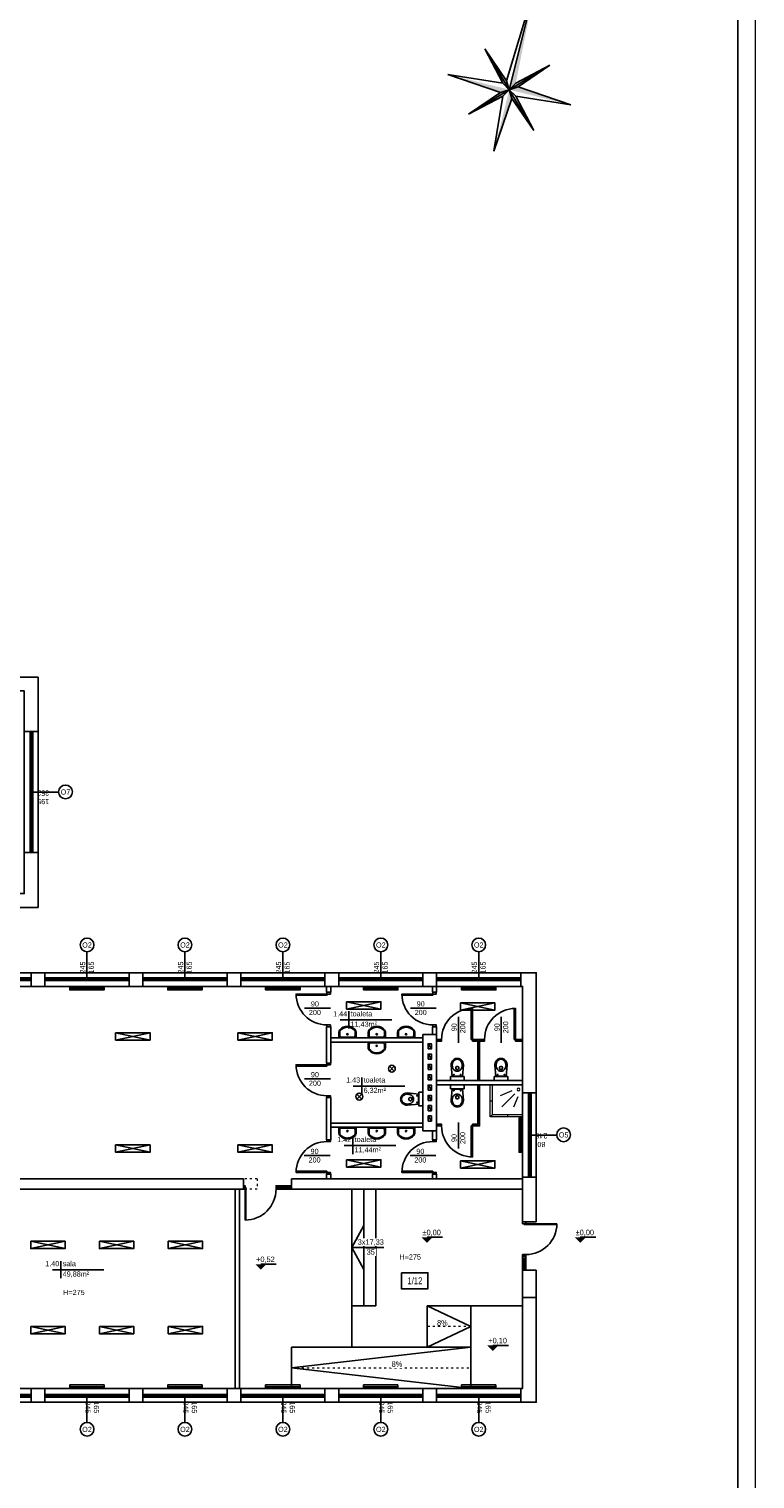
# Model space of a CAD drawing. Header units: millimetres. Extents: x 3698380 to 4312681, y 679670 to 844285.
# Tile 98 of 100: x 4222615 to 4243744, y 778991 to 821192. Entities that reach past the tile are written whole.
import ezdxf
from ezdxf.enums import TextEntityAlignment as Align

# ---------------------------------------------------------------- set-up
doc = ezdxf.new("R2010")
doc.units = ezdxf.units.MM
doc.header["$LTSCALE"] = 10
doc.set_wipeout_variables(frame=1)
doc.linetypes.add('ACAD_ISO03W100', pattern=[30, 12, -18])
for name, color, linetype, lineweight in [('0 20 cienka', 8, 'Continuous', 20), ('sanitarka', 170, 'Continuous', 15), ('tabelka', 7, 'Continuous', 9)]:
    doc.layers.add(name, color=color, linetype=linetype, lineweight=lineweight)
for name, color, linetype in [('A_opis', 6, 'Continuous'), ('A_opis_pom', 3, 'Continuous'), ('A_rzędne', 1, 'Continuous'), ('A_sc_istn', 252, 'Continuous'), ('A_sc_proj', 2, 'Continuous'), ('A_stolarka', 252, 'Continuous'), ('A_wymiary', 1, 'Continuous')]:
    doc.layers.add(name, color=color, linetype=linetype)
doc.styles.get("Standard").update_dxf_attribs({"font": 'arial.ttf'})
doc.styles.add('Strzałki', font='ic-isocp.shx', dxfattribs={"width": 0.8})
doc.linetypes.add('TRACKS', pattern='A,0.15,[130,ltypeshp.shx,S=0.25,R=0,X=0,Y=0],0.15', length=0.3)

# ---------------------------------------------------------------- blocks, each defined once
blk = doc.blocks.new('*U462')
at = {"color": 252}
for p, q in [((-95, 20), (-100, 20)), ((-100, 15), (-97.5, 15)), ((-97.5, 15), (-97.5, 17.5)), ((-97.5, 17.5), (-95, 17.5)), ((-92.5, 17.5), (-97.5, 17.5)), ((-97.5, 17.5), (-97.5, 12.5)), ((-97.5, 12.5), (-92.5, 12.5)), ((-95, 17.5), (-95, 20)), ((140, 20), (-95, 20)), ((-92.5, 12.5), (-92.5, 17.5)), ((137.5, 17.5), (-92.5, 17.5)), ((-92.5, 15), (137.5, 15)), ((-92.5, 12.5), (137.5, 12.5)), ((-92.5, 12.5), (137.5, 12.5)), ((142.5, 17.5), (137.5, 17.5)), ((137.5, 17.5), (137.5, 12.5)), ((137.5, 12.5), (142.5, 12.5)), ((145, 20), (140, 20)), ((140, 20), (140, 17.5)), ((140, 17.5), (142.5, 17.5)), ((142.5, 17.5), (142.5, 15)), ((142.5, 12.5), (142.5, 17.5)), ((142.5, 15), (145, 15))]:
    blk.add_line(p, q, dxfattribs=at)
for points in [[(-100, 20), (-100, 15), (-97.5, 15)], [(145, 20), (145, 15), (142.5, 15)]]:
    blk.add_lwpolyline(points, dxfattribs=at)
blk = doc.blocks.new('*U338')
at = {"color": 252}
blk.add_lwpolyline([(75, 0), (0, 0)], dxfattribs=at)
for tag, p in [('S', (30, 5)), ('H', (30, -20))]:
    blk.add_attdef(tag, text='', height=15, dxfattribs=at).set_placement(p, align=Align.CENTER)
blk = doc.blocks.new('*U259')
at = {"color": 252}
blk.add_lwpolyline([(75, 0), (0, 0)], dxfattribs=at)
for tag, p in [('H', (30, 20)), ('S', (30, -5))]:
    blk.add_attdef(tag, text='', height=15, rotation=180, dxfattribs=at).set_placement(p, align=Align.CENTER)
blk = doc.blocks.new('*U464')
at = {"color": 252}
for p, q in [((-148.5, 20), (-153.5, 20)), ((-153.5, 15), (-151, 15)), ((-151, 15), (-151, 17.5)), ((-151, 17.5), (-148.5, 17.5)), ((-146, 17.5), (-151, 17.5)), ((-151, 17.5), (-151, 12.5)), ((-151, 12.5), (-146, 12.5)), ((-148.5, 17.5), (-148.5, 20)), ((193.5, 20), (-148.5, 20)), ((-146, 12.5), (-146, 17.5)), ((191, 17.5), (-146, 17.5)), ((-146, 15), (191, 15)), ((-146, 12.5), (191, 12.5)), ((-146, 12.5), (191, 12.5)), ((196, 17.5), (191, 17.5)), ((191, 17.5), (191, 12.5)), ((191, 12.5), (196, 12.5)), ((198.5, 20), (193.5, 20)), ((193.5, 20), (193.5, 17.5)), ((193.5, 17.5), (196, 17.5)), ((196, 17.5), (196, 15)), ((196, 12.5), (196, 17.5)), ((196, 15), (198.5, 15))]:
    blk.add_line(p, q, dxfattribs=at)
for points in [[(-153.5, 20), (-153.5, 15), (-151, 15)], [(198.5, 20), (198.5, 15), (196, 15)]]:
    blk.add_lwpolyline(points, dxfattribs=at)
blk = doc.blocks.new('*U469')
at = {"color": 252}
for points in [[(35, 900), (35, 0), (0, 0), (0, 900)], [(-50, -100), (0, -100), (0, 0), (-50, 0)], [(950, 0), (950, -100), (900, -100), (900, 0)]]:
    blk.add_lwpolyline(points, close=True, dxfattribs=at)
blk.add_arc((0, 0), 900, 0, 90, dxfattribs=at)
blk = doc.blocks.new('A$C06B75830')
blk.add_lwpolyline([(-72.7, 30), (-94.5, 30), (-94.5, -30), (-73.8, -30)])
blk.add_lwpolyline([(-81, -27), (-73.8, -27, 0.181953), (-68.1, -24.8, 0.455925), (-68.3, 25.1, 0.203273), (-74.3, 27), (-85.8, 27, 0.340204), (-91.5, 22.6), (-91.5, -22.6, 0.429071), (-86.9, -27)], format="xyb", close=True)
blk.add_lwpolyline([(-87.4, -30, 0.01945), (-86.8, -30), (-81, -30), (-73.8, -30, 0.181953), (-66.1, -27.1, 0.455925), (-66.4, 27.4, 0.199786), (-74.5, 30), (-85.8, 30)], format="xyb")
blk.add_circle((-81.5, -0.2), 2.32)
blk = doc.blocks.new('natrysk')
at = {"layer": 'sanitarka'}
blk.add_lwpolyline([(-851.6, 853.1), (-764.1, 853.1), (-764.1, 940.6), (-851.6, 940.6)], close=True, dxfattribs=at)
for points in [[(-851.6, 853.1), (-851.6, 846.8), (-764.1, 846.8), (-757.8, 846.8), (-757.8, 940.6), (-764.1, 940.6)], [(-838.1, 905.5), (-825.5, 875.1)], [(-829.5, 914.2), (-791.4, 876.2)], [(-820.8, 922.8), (-786.6, 908.6)], [(-757.8, 893.7), (-764.1, 893.7)], [(-807.8, 853.1), (-807.8, 846.8)], [(-764.1, 853.1), (-757.8, 846.8)]]:
    blk.add_lwpolyline(points, dxfattribs=at)
blk.add_circle((-840, 926.8), 3.81, dxfattribs=at)
blk = doc.blocks.new('A$C2A952524')
for p, q in [((-6.5, -22.6), (26.5, -19.5)), ((-6.5, -52.4), (-6.5, -22.6)), ((-5, -22.9), (-5, -37.5)), ((-5, -52.1), (-5, -37.5)), ((9.1, -35.7), (9, -37.5)), ((9.1, -39.3), (9, -37.5)), ((9.4, -34.3), (9.1, -35.7)), ((9.4, -40.7), (9.1, -39.3)), ((10.1, -32.5), (9.4, -34.3)), ((10.1, -42.5), (9.4, -40.7)), ((11.1, -30.6), (10.1, -32.5)), ((12.4, -28.9), (11.1, -30.6)), ((14, -27.3), (12.4, -28.9)), ((15.7, -26.1), (14, -27.3)), ((14, -37.5), (14, -36.5)), ((14, -37.5), (14, -38.5)), ((17.3, -25.1), (15.7, -26.1)), ((19.5, -24.2), (17.3, -25.1)), ((17.5, -33), (19.5, -33)), ((17.5, -42), (19.5, -42)), ((21.6, -23.6), (19.5, -24.2)), ((24.4, -23.1), (21.6, -23.6)), ((23, -36.5), (23, -37.5)), ((23, -38.5), (23, -37.5)), ((26.7, -23), (24.4, -23.1)), ((26.5, -19.5), (30.1, -19.8)), ((28.9, -23.1), (26.7, -23)), ((31, -23.5), (28.9, -23.1)), ((30.1, -19.8), (32, -20.2)), ((33.1, -24.1), (31, -23.5)), ((32, -20.2), (33.8, -20.8)), ((35.2, -25), (33.1, -24.1)), ((33.8, -20.8), (35.7, -21.5)), ((36.6, -25.7), (35.2, -25)), ((35.7, -21.5), (37.4, -22.4)), ((38.5, -27), (36.6, -25.7)), ((37.4, -22.4), (39.1, -23.5)), ((40.3, -28.6), (38.5, -27)), ((39.1, -23.5), (40.6, -24.8)), ((41, -29.5), (40.3, -28.6)), ((40.6, -24.8), (42, -26.2)), ((42.2, -31.1), (41, -29.5)), ((42, -26.2), (43.2, -27.7)), ((42.9, -32.5), (42.2, -31.1)), ((43.3, -33.5), (42.9, -32.5)), ((43.3, -41.5), (42.9, -42.5)), ((43.2, -27.7), (44.2, -29.2)), ((43.8, -35.3), (43.3, -33.5)), ((43.8, -39.7), (43.3, -41.5)), ((44, -37.2), (43.8, -35.3)), ((44, -37.8), (43.8, -39.7)), ((44, -37.5), (44, -37.2)), ((44, -37.5), (44, -37.8)), ((44.2, -29.2), (45.1, -30.9)), ((45.1, -30.9), (45.7, -32.5)), ((45.7, -32.5), (46.1, -34.2)), ((45.7, -42.5), (46.1, -40.8)), ((46.1, -34.2), (46.4, -35.9)), ((46.1, -40.8), (46.4, -39.1)), ((46.4, -35.9), (46.5, -37.5)), ((46.4, -39.1), (46.5, -37.5)), ((-6.5, -52.4), (26.5, -55.5)), ((11.1, -44.4), (10.1, -42.5)), ((12.4, -46.1), (11.1, -44.4)), ((14, -47.7), (12.4, -46.1)), ((15.7, -48.9), (14, -47.7)), ((17.3, -49.9), (15.7, -48.9)), ((19.5, -50.8), (17.3, -49.9)), ((21.6, -51.4), (19.5, -50.8)), ((24.4, -51.9), (21.6, -51.4)), ((26.7, -52), (24.4, -51.9)), ((26.5, -55.5), (30.1, -55.2)), ((28.9, -51.9), (26.7, -52)), ((31, -51.5), (28.9, -51.9)), ((30.1, -55.2), (32, -54.8)), ((33.1, -50.9), (31, -51.5)), ((32, -54.8), (33.8, -54.2)), ((35.2, -50), (33.1, -50.9)), ((33.8, -54.2), (35.7, -53.5)), ((36.6, -49.4), (35.2, -50)), ((35.7, -53.5), (37.4, -52.6)), ((38.5, -48.1), (36.6, -49.4)), ((37.4, -52.6), (39.1, -51.5)), ((40.3, -46.4), (38.5, -48.1)), ((39.1, -51.5), (40.6, -50.2)), ((41, -45.6), (40.3, -46.4)), ((40.6, -50.2), (42, -48.8)), ((42.2, -43.9), (41, -45.6)), ((42, -48.8), (43.2, -47.4)), ((42.9, -42.5), (42.2, -43.9)), ((43.2, -47.4), (44.2, -45.8)), ((44.2, -45.8), (45.1, -44.1)), ((45.1, -44.1), (45.7, -42.5))]:
    blk.add_line(p, q)
for centre in [(-0.9, -27.6), (-0.9, -47.4)]:
    blk.add_circle(centre, 0.965)
for centre, start, end in [((17.5, -36.5), 90, 180), ((17.5, -38.5), 180, 270), ((19.5, -36.5), 0, 90), ((19.5, -38.5), 270, 0)]:
    blk.add_arc(centre, 3.5, start, end)
blk = doc.blocks.new('*U470')
at = {"color": 252}
for points in [[(35, 900), (35, 0), (0, 0), (0, 900)], [(-50, -50), (0, -50), (0, 0), (-50, 0)], [(950, 0), (950, -50), (900, -50), (900, 0)]]:
    blk.add_lwpolyline(points, close=True, dxfattribs=at)
blk.add_arc((0, 0), 900, 0, 90, dxfattribs=at)
blk = doc.blocks.new('*U205')
blk.add_wipeout([(-7.5, -5), (7.5, -5), (7.5, 5), (-7.5, 5)])
for points in [[(-7.5, -5), (7.5, -5), (7.5, 5)], [(-7.5, 5), (7.5, 5), (7.5, -5), (-7.5, -5)]]:
    blk.add_lwpolyline(points, close=True)
blk.add_lwpolyline([(-7.5, 5), (-7.5, 5), (7.5, 5), (7.5, 5)])
blk = doc.blocks.new('jndf')
at = {"layer": 'A_stolarka', "ltscale": 2}
for p, q in [((6686, -1555594), (6686, -1556544)), ((6686, -1555594), (6706, -1555594)), ((6706, -1555594), (6706, -1556544))]:
    blk.add_line(p, q, dxfattribs=at)
for points in [[(5756, -1555644), (5806, -1555644), (5806, -1555544), (5756, -1555544)], [(6706, -1555644), (6756, -1555644), (6756, -1555544), (6706, -1555544)]]:
    blk.add_lwpolyline(points, close=True, dxfattribs=at)
blk.add_arc((6706, -1555644), 900, 180, 270, dxfattribs=at)
blk = doc.blocks.new('StrzaPN7')
at = {"layer": 'A_rzędne', "color": 0, "linetype": 'ByBlock', "lineweight": -2}
for p, q in [((-2.5, 38.38), (-2.5, 44.68)), ((-2.5, 44.68), (-1.24, 44.68)), ((-1.24, 44.68), (1.28, 40.9)), ((1.28, 38.38), (-1.24, 42.16)), ((-1.24, 42.16), (-1.24, 38.38)), ((1.28, 40.9), (1.28, 44.68)), ((1.28, 44.68), (2.54, 44.68)), ((2.54, 44.68), (2.54, 38.38)), ((-1.24, 38.38), (-2.5, 38.38)), ((2.54, 38.38), (1.28, 38.38)), ((0, 35), (-1.5, 2.5)), ((0, 0), (0, 35)), ((0, 0), (-10.61, 10.61)), ((-10.61, 10.61), (-1.5, 2.5)), ((-10.61, 10.61), (-2.5, 1.5)), ((0, 0), (-10.61, 10.61)), ((0, 0), (10.61, 10.61)), ((0, 0), (10.61, 10.61)), ((10.61, 10.61), (1.5, 2.5)), ((10.61, 10.61), (2.5, 1.5)), ((-2.5, 1.5), (-20, 0)), ((-2.5, -1.5), (-20, 0)), ((0, 0), (-10.61, -10.61)), ((0, 0), (-10.61, -10.61)), ((-2.5, 1.5), (0, 0)), ((-2.5, -1.5), (0, 0)), ((-2.5, -1.5), (0, 0)), ((-1.5, 2.5), (0, 0)), ((-1.5, 2.5), (0, 0)), ((-1.5, 2.5), (0, 0)), ((-1.5, -2.5), (0, 0)), ((1.5, 2.5), (0, 0)), ((2.5, 1.5), (0, 0)), ((2.5, 1.5), (0, 0)), ((2.5, -1.5), (0, 0)), ((0, 0), (10.61, -10.61)), ((0, 0), (10.61, -10.61)), ((1.5, -2.5), (0, 0)), ((1.5, -2.5), (0, 0)), ((0, 0), (0, 0)), ((0, 0), (0, 0)), ((0, 0), (0, 0)), ((0, 0), (0, 0)), ((0, 0), (0, 0)), ((0, 0), (0, 0)), ((0, 0), (0, 0)), ((0, 0), (0, 0)), ((0, 0), (0, 0)), ((0, 0), (0, 0)), ((0, 0), (0, 0)), ((0, 0), (0, 0)), ((0, 0), (0, 0)), ((0, 0), (0, 0)), ((0, 0), (0, 0)), ((0, 0), (0, 0)), ((2.5, 1.5), (20, 0)), ((2.5, -1.5), (20, 0)), ((-10.61, -10.61), (-2.5, -1.5)), ((-10.61, -10.61), (-1.5, -2.5)), ((-1.5, -2.5), (0, -20)), ((1.5, -2.5), (0, -20)), ((10.61, -10.61), (1.5, -2.5)), ((10.61, -10.61), (2.5, -1.5))]:
    blk.add_line(p, q, dxfattribs=at)
for points in [[(0, 0), (0, 35), (1.5, 2.5)], [(-10.61, 10.61), (0, 0), (-1.5, 2.5)], [(10.61, 10.61), (0, 0), (2.5, 1.5)], [(-20, 0), (0, 0), (-2.5, -1.5)], [(-10.61, -10.61), (0, 0), (-2.5, -1.5)], [(20, 0), (0, 0), (2.5, 1.5)], [(0, -20), (0, 0), (1.5, -2.5)], [(10.61, -10.61), (0, 0), (1.5, -2.5)]]:
    blk.add_solid(points, dxfattribs=at)
blk = doc.blocks.new('d')
at = {"layer": '0 20 cienka', "color": 252, "linetype": 'ACAD_ISO03W100', "ltscale": 0.5}
blk.add_line((3769391.27, 782227.02), (3774614.74, 782227.02), dxfattribs=at)
for points in [[(3768391.27, 787727.02), (3767991.27, 787727.02)], [(3768391.27, 787727.02), (3768391.27, 787427.02)], [(3768391.27, 787427.02), (3767991.27, 787427.02)]]:
    blk.add_lwpolyline(points, dxfattribs=at)
at = {"layer": 'A_opis_pom', "color": 252, "ltscale": 2}
blk.add_lwpolyline([(3772591.92, 784995.24), (3773360.85, 784995.24), (3773360.85, 784529.81), (3772591.92, 784529.81)], close=True, dxfattribs=at)
at = {"layer": 'A_rzędne', "color": 252}
for points in [[(3773338.87, 785864.77, 0, 320, 0), (3773338.87, 786024.77, 320, 320, 0)], [(3777796.43, 785864.77, 0, 320, 0), (3777796.43, 786024.77, 320, 320, 0)], [(3768496.09, 785083.42, 0, 320, 0), (3768496.09, 785243.42, 320, 320, 0)], [(3775253.89, 782717.96, 0, 320, 0), (3775253.89, 782877.96, 320, 320, 0)]]:
    blk.add_lwpolyline(points, format="xyseb", dxfattribs=at)
for points in [[(3773338.87, 786024.77), (3773788.87, 786024.77)], [(3777796.43, 786024.77), (3778246.43, 786024.77)], [(3768496.09, 785243.42), (3768946.09, 785243.42)], [(3775253.89, 782877.96), (3775703.89, 782877.96)]]:
    blk.add_lwpolyline(points, dxfattribs=at)
at = {"layer": 'A_sc_istn', "color": 252}
for points in [[(3745714.74, 821527.02), (3757114.74, 821527.02), (3757114.74, 802727.02), (3755914.74, 802727.02), (3755914.74, 802327.02), (3762014.74, 802327.02), (3762014.74, 795627.02), (3759114.74, 795627.02), (3759114.74, 793727.02), (3776514.74, 793727.02), (3776514.74, 786472.02)], [(3745714.74, 821127.02), (3756714.74, 821127.02), (3756714.74, 803127.02), (3755514.74, 803127.02), (3755514.74, 801927.02), (3761614.74, 801927.02), (3761614.74, 796027.02), (3758714.74, 796027.02), (3758714.74, 793327.02), (3776114.74, 793327.02), (3776114.74, 786472.02)], [(3761614.74, 800742.02), (3762014.74, 800742.02)], [(3761614.81, 797222.02), (3762014.81, 797222.02)], [(3761814.74, 793327.02), (3761814.74, 793727.02)], [(3762214.74, 793327.02), (3762214.74, 793727.02)], [(3764664.74, 793327.02), (3764664.74, 793727.02)], [(3765064.74, 793327.02), (3765064.74, 793727.02)], [(3767514.74, 793327.02), (3767514.74, 793727.02)], [(3767914.74, 793327.02), (3767914.74, 793727.02)], [(3770364.74, 793327.02), (3770364.74, 793727.02)], [(3770764.74, 793327.02), (3770764.74, 793727.02)], [(3773214.74, 793327.02), (3773214.74, 793727.02)], [(3773614.74, 793327.02), (3773614.74, 793727.02)], [(3776064.74, 793327.02), (3776064.74, 793727.02)], [(3770414.74, 793155.69), (3770414.74, 793327.02)], [(3770414.74, 793155.69), (3770534.74, 793155.69)], [(3770534.74, 793155.69), (3770534.74, 793327.02)], [(3773494.74, 793155.69), (3773494.74, 793327.02)], [(3773494.74, 793155.69), (3773614.74, 793155.69)], [(3773614.74, 793155.69), (3773614.74, 793327.02)], [(3770993.23, 792668.11), (3771993.23, 792880.24)], [(3771993.23, 792668.11), (3770993.23, 792880.24)], [(3771062.29, 792604.4), (3771062.29, 792104.4)], [(3774310.55, 792637.16), (3775310.55, 792849.29)], [(3775310.55, 792637.16), (3774310.55, 792849.29)], [(3770414.74, 791095.35), (3770414.74, 792155.69)], [(3770414.74, 792155.69), (3770534.74, 792155.69)], [(3770534.74, 791095.35), (3770534.74, 792155.69)], [(3772312.29, 792354.4), (3770812.29, 792354.4)], [(3773494.74, 791927.02), (3773494.74, 792155.69)], [(3773494.74, 792155.69), (3773614.74, 792155.69)], [(3773614.74, 791927.02), (3773614.74, 792155.69)], [(3764273.83, 791766.94), (3765273.83, 791979.07)], [(3765273.83, 791766.94), (3764273.83, 791979.07)], [(3767833.57, 791766.94), (3768833.57, 791979.07)], [(3768833.57, 791766.94), (3767833.57, 791979.07)], [(3773214.74, 791827.02), (3770534.74, 791827.02)], [(3773214.74, 791707.02), (3770534.74, 791707.02)], [(3773214.74, 789127.02), (3773214.74, 791927.02)], [(3773614.74, 791927.02), (3773214.74, 791927.02)], [(3773614.74, 789127.02), (3773614.74, 791927.02)], [(3773709.3, 791787.02), (3773614.74, 791787.02)], [(3773709.3, 791737.02), (3773614.74, 791737.02)], [(3773709.3, 791737.02), (3773709.3, 791787.02)], [(3774864.74, 790587.02), (3774864.74, 791787.02), (3774709.3, 791787.02)], [(3774709.3, 791787.02), (3774709.3, 791737.02)], [(3774814.74, 790587.02), (3774814.74, 791737.02), (3774709.3, 791737.02)], [(3774959.3, 791787.02), (3774864.74, 791787.02)], [(3774959.3, 791737.02), (3774864.74, 791737.02)], [(3774959.3, 791737.02), (3774959.3, 791787.02)], [(3776114.74, 791787.02), (3775959.3, 791787.02)], [(3775959.3, 791787.02), (3775959.3, 791737.02)], [(3776114.74, 791737.02), (3775959.3, 791737.02)], [(3770414.74, 791095.35), (3770534.74, 791095.35)], [(3772241.08, 791001.55), (3772382.51, 790860.13)], [(3772382.51, 791001.55), (3772241.08, 790860.13)], [(3772689.96, 790427.9), (3771189.96, 790427.9)], [(3771439.96, 790677.9), (3771439.96, 790177.9)], [(3776114.74, 790587.02), (3773614.74, 790587.02)], [(3776114.74, 790467.02), (3773614.74, 790467.02)], [(3774864.74, 790467.02), (3774864.74, 789267.02), (3774709.3, 789267.02)], [(3774814.74, 790467.02), (3774814.74, 789317.02), (3774709.3, 789317.02)], [(3770414.74, 788862.77), (3770414.74, 790095.35)], [(3770414.74, 790095.35), (3770534.74, 790095.35)], [(3770534.74, 788862.77), (3770534.74, 790095.35)], [(3771294.06, 790191.96), (3771435.48, 790050.54)], [(3771435.48, 790191.96), (3771294.06, 790050.54)], [(3776114.74, 790227.02), (3776514.74, 790227.02)], [(3773214.74, 789347.02), (3770534.74, 789347.02)], [(3773214.74, 789227.02), (3770534.74, 789227.02)], [(3773709.3, 789317.02), (3773614.74, 789317.02)], [(3773709.3, 789267.02), (3773614.74, 789267.02)], [(3773709.3, 789317.02), (3773709.3, 789267.02)], [(3774709.3, 789267.02), (3774709.3, 789317.02)], [(3770414.74, 788862.77), (3770534.74, 788862.77)], [(3771178.18, 788947.05), (3771178.18, 788447.05)], [(3773214.74, 789127.02), (3773614.74, 789127.02)], [(3773494.74, 789127.02), (3773494.74, 788862.77)], [(3773494.74, 788862.77), (3773614.74, 788862.77)], [(3773614.74, 789127.02), (3773614.74, 788862.77)], [(3764273.83, 788502.51), (3765273.83, 788714.65)], [(3765273.83, 788502.51), (3764273.83, 788714.65)], [(3767833.57, 788502.51), (3768833.57, 788714.65)], [(3768833.57, 788502.51), (3767833.57, 788714.65)], [(3772428.18, 788697.05), (3770928.18, 788697.05)], [(3770993.23, 788070.28), (3771993.23, 788282.41)], [(3771993.23, 788070.28), (3770993.23, 788282.41)], [(3774310.55, 788039.33), (3775310.55, 788251.46)], [(3775310.55, 788039.33), (3774310.55, 788251.46)], [(3767991.27, 787727.02), (3761447.71, 787727.02)], [(3776114.74, 787727.02), (3769391.27, 787727.02)], [(3769391.27, 787727.02), (3769391.27, 787427.02)], [(3770414.74, 787727.02), (3770414.74, 787862.77)], [(3770414.74, 787862.77), (3770534.74, 787862.77)], [(3770534.74, 787727.02), (3770534.74, 787862.77)], [(3773494.74, 787862.77), (3773494.74, 787727.02)], [(3773494.74, 787862.77), (3773614.74, 787862.77)], [(3773614.74, 787862.77), (3773614.74, 787727.02)], [(3776114.74, 787777.02), (3776514.74, 787777.02)], [(3767991.27, 787427.02), (3761447.71, 787427.02)], [(3767754.74, 787427.02), (3767754.74, 781627.02)], [(3767874.74, 787427.02), (3767874.74, 781627.02)], [(3776114.74, 787427.02), (3769391.27, 787427.02)], [(3761802.71, 785698.55), (3762802.71, 785910.68)], [(3762802.71, 785698.55), (3761802.71, 785910.68)], [(3763802.71, 785698.55), (3764802.71, 785910.68)], [(3764802.71, 785698.55), (3763802.71, 785910.68)], [(3765802.71, 785698.55), (3766802.71, 785910.68)], [(3766802.71, 785698.55), (3765802.71, 785910.68)], [(3776514.74, 785072.02), (3776514.74, 781227.02), (3749499.74, 781227.02)], [(3776114.74, 785072.02), (3776114.74, 781627.02), (3749499.74, 781627.02)], [(3763933.13, 785081.66), (3762433.13, 785081.66)], [(3762683.13, 785331.66), (3762683.13, 784831.66)], [(3761802.71, 783217.49), (3762802.71, 783429.63)], [(3762802.71, 783217.49), (3761802.71, 783429.63)], [(3763802.71, 783217.49), (3764802.71, 783429.63)], [(3764802.71, 783217.49), (3763802.71, 783429.63)], [(3765802.71, 783217.49), (3766802.71, 783429.63)], [(3766802.71, 783217.49), (3765802.71, 783429.63)], [(3761814.74, 781227.02), (3761814.74, 781627.02)], [(3762214.74, 781227.02), (3762214.74, 781627.02)], [(3764664.74, 781227.02), (3764664.74, 781627.02)], [(3765064.74, 781227.02), (3765064.74, 781627.02)], [(3767514.74, 781227.02), (3767514.74, 781627.02)], [(3767914.74, 781227.02), (3767914.74, 781627.02)], [(3770364.74, 781227.02), (3770364.74, 781627.02)], [(3770764.74, 781227.02), (3770764.74, 781627.02)], [(3773214.74, 781227.02), (3773214.74, 781627.02)], [(3773614.74, 781227.02), (3773614.74, 781627.02)], [(3776064.74, 781227.02), (3776064.74, 781627.02)]]:
    blk.add_lwpolyline(points, dxfattribs=at)
for points in [[(3763939.74, 793327.02), (3762939.74, 793327.02), (3762939.74, 793227.02), (3763939.74, 793227.02)], [(3766789.74, 793327.02), (3765789.74, 793327.02), (3765789.74, 793227.02), (3766789.74, 793227.02)], [(3769639.74, 793327.02), (3768639.74, 793327.02), (3768639.74, 793227.02), (3769639.74, 793227.02)], [(3772489.74, 793327.02), (3771489.74, 793327.02), (3771489.74, 793227.02), (3772489.74, 793227.02)], [(3775339.74, 793327.02), (3774339.74, 793327.02), (3774339.74, 793227.02), (3775339.74, 793227.02)], [(3770993.23, 792880.24), (3771993.23, 792880.24), (3771993.23, 792668.11), (3770993.23, 792668.11)], [(3774310.55, 792849.29), (3775310.55, 792849.29), (3775310.55, 792637.16), (3774310.55, 792637.16)], [(3764273.83, 791979.07), (3765273.83, 791979.07), (3765273.83, 791766.94), (3764273.83, 791766.94)], [(3767833.57, 791979.07), (3768833.57, 791979.07), (3768833.57, 791766.94), (3767833.57, 791766.94)], [(3774015.62, 790703), (3774015.62, 790587.02), (3774414.22, 790587.02), (3774414.22, 790703)], [(3774015.62, 790351.04), (3774015.62, 790467.02), (3774414.22, 790467.02), (3774414.22, 790351.04)], [(3775290.44, 790703), (3775290.44, 790587.02), (3775689.04, 790587.02), (3775689.04, 790703)], [(3773098.76, 790245.76), (3773214.74, 790245.76), (3773214.74, 789847.16), (3773098.76, 789847.16)], [(3776014.74, 789502.02), (3776014.74, 788502.02), (3776114.74, 788502.02), (3776114.74, 789502.02)], [(3764273.83, 788714.65), (3765273.83, 788714.65), (3765273.83, 788502.51), (3764273.83, 788502.51)], [(3767833.57, 788714.65), (3768833.57, 788714.65), (3768833.57, 788502.51), (3767833.57, 788502.51)], [(3770993.23, 788282.41), (3771993.23, 788282.41), (3771993.23, 788070.28), (3770993.23, 788070.28)], [(3774310.55, 788251.46), (3775310.55, 788251.46), (3775310.55, 788039.33), (3774310.55, 788039.33)], [(3761802.71, 785910.68), (3762802.71, 785910.68), (3762802.71, 785698.55), (3761802.71, 785698.55)], [(3763802.71, 785910.68), (3764802.71, 785910.68), (3764802.71, 785698.55), (3763802.71, 785698.55)], [(3765802.71, 785910.68), (3766802.71, 785910.68), (3766802.71, 785698.55), (3765802.71, 785698.55)], [(3761802.71, 783429.63), (3762802.71, 783429.63), (3762802.71, 783217.49), (3761802.71, 783217.49)], [(3763802.71, 783429.63), (3764802.71, 783429.63), (3764802.71, 783217.49), (3763802.71, 783217.49)], [(3765802.71, 783429.63), (3766802.71, 783429.63), (3766802.71, 783217.49), (3765802.71, 783217.49)], [(3763939.74, 781727.02), (3762939.74, 781727.02), (3762939.74, 781627.02), (3763939.74, 781627.02)], [(3766789.74, 781727.02), (3765789.74, 781727.02), (3765789.74, 781627.02), (3766789.74, 781627.02)], [(3769639.74, 781727.02), (3768639.74, 781727.02), (3768639.74, 781627.02), (3769639.74, 781627.02)], [(3772489.74, 781727.02), (3771489.74, 781727.02), (3771489.74, 781627.02), (3772489.74, 781627.02)], [(3775339.74, 781727.02), (3774339.74, 781727.02), (3774339.74, 781627.02), (3775339.74, 781627.02)]]:
    blk.add_lwpolyline(points, close=True, dxfattribs=at)
at = {"layer": 'A_sc_istn', "color": 252, "linetype": 'TRACKS', "ltscale": 20}
for points in [[(3763939.74, 793277.02), (3762939.74, 793277.02)], [(3766789.74, 793277.02), (3765789.74, 793277.02)], [(3769639.74, 793277.02), (3768639.74, 793277.02)], [(3772489.74, 793277.02), (3771489.74, 793277.02)], [(3775339.74, 793277.02), (3774339.74, 793277.02)], [(3776064.74, 789502.02), (3776064.74, 788502.02)], [(3763939.74, 781677.02), (3762939.74, 781677.02)], [(3766789.74, 781677.02), (3765789.74, 781677.02)], [(3769639.74, 781677.02), (3768639.74, 781677.02)], [(3772489.74, 781677.02), (3771489.74, 781677.02)], [(3775339.74, 781677.02), (3774339.74, 781677.02)]]:
    blk.add_lwpolyline(points, dxfattribs=at)
at = {"layer": 'A_sc_istn', "color": 252}
for centre, radius in [((3762814.65, 798988.69), 200), ((3763441.05, 794535.86), 200), ((3766291.05, 794535.86), 200), ((3769141.05, 794535.86), 200), ((3771991.05, 794535.86), 200), ((3774841.05, 794535.86), 200), ((3772311.8, 790930.84), 100), ((3771364.77, 790121.25), 100), ((3777311.25, 789008.69), 200), ((3763441.05, 780437.26), 200), ((3766291.05, 780437.26), 200), ((3769141.05, 780437.26), 200), ((3771991.05, 780437.26), 200), ((3774841.05, 780437.26), 200)]:
    blk.add_circle(centre, radius, dxfattribs=at)
at = {"layer": 'A_sc_proj', "color": 252, "ltscale": 2}
for p, q in [((3767991.27, 787727.02), (3767991.27, 787427.02)), ((3776514.74, 786472.02), (3776114.74, 786472.02)), ((3776114.74, 785072.02), (3776514.74, 785072.02)), ((3776114.74, 784272.02), (3776514.74, 784272.02))]:
    blk.add_line(p, q, dxfattribs=at)
at = {"layer": 'A_stolarka', "color": 252, "ltscale": 2}
for p, q in [((3769341.27, 787477.02), (3769041.27, 787477.02)), ((3776164.74, 785122.02), (3776164.74, 785422.02))]:
    blk.add_line(p, q, dxfattribs=at)
at = {"layer": 'A_stolarka', "color": 252}
for p, q in [((3771144.24, 782827.02), (3771144.24, 787427.02)), ((3771494.24, 784027.02), (3771494.24, 787427.02)), ((3771844.24, 784027.02), (3771844.24, 787427.02)), ((3771844.24, 784027.02), (3771144.24, 784027.02)), ((3773344.24, 782827.02), (3773344.24, 784027.02)), ((3773344.24, 784027.02), (3774614.74, 783427.02)), ((3774614.74, 782827.02), (3774614.74, 784027.02)), ((3774614.74, 783427.02), (3773344.24, 782827.02)), ((3774614.74, 782827.02), (3769391.27, 782227.02)), ((3774614.74, 781627.02), (3774614.74, 782827.02)), ((3769391.27, 782227.02), (3774614.74, 781627.02)), ((3774614.74, 781627.02), (3774614.74, 781727.02))]:
    blk.add_line(p, q, dxfattribs=at)
at = {"layer": 'A_stolarka', "color": 252, "ltscale": 2}
for points in [[(3768991.27, 787427.02), (3769041.27, 787427.02), (3769041.27, 787527.02), (3768991.27, 787527.02)], [(3768991.27, 787527.02), (3769391.27, 787527.02), (3769391.27, 787427.02), (3768991.27, 787427.02)], [(3769391.27, 787427.02), (3769341.27, 787427.02), (3769341.27, 787527.02), (3769391.27, 787527.02)], [(3776214.74, 785472.02), (3776214.74, 785422.02), (3776114.74, 785422.02), (3776114.74, 785472.02)], [(3776114.74, 785472.02), (3776114.74, 785072.02), (3776214.74, 785072.02), (3776214.74, 785472.02)], [(3776214.74, 785072.02), (3776214.74, 785122.02), (3776114.74, 785122.02), (3776114.74, 785072.02)]]:
    blk.add_lwpolyline(points, close=True, dxfattribs=at)
at = {"layer": 'A_stolarka', "color": 252}
for points in [[(3776114.74, 784027.02), (3773344.24, 784027.02)], [(3774614.74, 782827.02), (3769391.27, 782827.02)], [(3769391.27, 781627.02), (3769391.27, 782827.02)]]:
    blk.add_lwpolyline(points, dxfattribs=at)
at = {"layer": 'A_rzędne', "color": 252, "ltscale": 0.5, "xscale": 92.16000000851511, "yscale": 92.16000000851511, "zscale": 92.16000000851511, "rotation": 346.0405503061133}
blk.add_blockref('StrzaPN7', (3775729.26, 819426.1), dxfattribs=at)
at = {"layer": 'A_sc_istn', "color": 252}
for name, p, xscale, yscale, zscale, rotation in [('*U464', (3761664.77, 798757.02), -10, 10, 10, 270), ('*U462', (3760814.74, 793377.05), -10, 10, 10, 359.9999999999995), ('*U462', (3763664.74, 793377.05), -10, 10, 10, 359.9999999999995), ('*U462', (3766514.74, 793377.05), -10, 10, 10, 359.9999999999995), ('*U462', (3769364.74, 793377.05), -10, 10, 10, 359.9999999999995), ('*U462', (3772214.74, 793377.05), -10, 10, 10, 359.9999999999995), ('*U462', (3775064.74, 793377.05), -10, 10, 10, 359.9999999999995), ('A$C06B75830', (3771021.25, 792614.55), -8.333333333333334, 8.333333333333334, 8.333333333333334, 270.0000000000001), ('A$C06B75830', (3771874.56, 792614.55), -8.333333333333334, 8.333333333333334, 8.333333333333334, 270.0000000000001), ('A$C06B75830', (3772727.87, 792614.55), -8.333333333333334, 8.333333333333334, 8.333333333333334, 270.0000000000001), ('A$C06B75830', (3771874.56, 790919.49), 8.333333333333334, 8.333333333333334, 8.333333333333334, 269.9999999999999), ('A$C2A952524', (3774589.76, 790768.31), -10, 10, 10, 270), ('A$C2A952524', (3775864.59, 790768.31), -10, 10, 10, 270), ('A$C2A952524', (3773033.45, 789671.62), 10, 10, 10, 180), ('A$C2A952524', (3774589.76, 790285.73), 10, 10, 10, 270), ('*U462', (3776164.77, 788777.02), -10, 10, 10, 270), ('A$C06B75830', (3771021.25, 788439.49), 8.333333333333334, 8.333333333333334, 8.333333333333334, 269.9999999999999), ('A$C06B75830', (3771874.56, 788439.49), 8.333333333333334, 8.333333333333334, 8.333333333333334, 269.9999999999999), ('A$C06B75830', (3772727.87, 788439.49), 8.333333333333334, 8.333333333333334, 8.333333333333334, 269.9999999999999), ('*U462', (3760364.74, 781576.99), -10, 10, 10, 180), ('*U462', (3763214.74, 781576.99), -10, 10, 10, 180), ('*U462', (3766064.74, 781576.99), -10, 10, 10, 180), ('*U462', (3768914.74, 781576.99), -10, 10, 10, 180), ('*U462', (3771764.74, 781576.99), -10, 10, 10, 180), ('*U462', (3774614.74, 781576.99), -10, 10, 10, 180)]:
    blk.add_blockref(name, p, dxfattribs=dict(at, xscale=xscale, yscale=yscale, zscale=zscale, rotation=rotation))
at = {"layer": 'A_sc_istn', "color": 252, "linetype": 'ACAD_ISO03W100'}
ref = blk.add_blockref('*U259', (3761864.77, 798982.02), dxfattribs=dict(at, xscale=-10, yscale=10, zscale=10, rotation=180))
ref.add_attrib('S', '352', dxfattribs={"layer": '0', "color": 252, "height": 150, "rotation": 180}).set_placement((3762164.77, 799032.02), align=Align.CENTER)
ref.add_attrib('H', '195', dxfattribs={"layer": '0', "color": 252, "height": 150, "rotation": 180}).set_placement((3762164.77, 798782.02), align=Align.CENTER)
ref = blk.add_blockref('*U259', (3763439.74, 793577.05), dxfattribs=dict(at, xscale=-10, yscale=10, zscale=10, rotation=269.9999999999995))
ref.add_attrib('S', '245', dxfattribs={"layer": '0', "color": 252, "height": 150, "rotation": 90}).set_placement((3763389.74, 793877.05), align=Align.CENTER)
ref.add_attrib('H', '165', dxfattribs={"layer": '0', "color": 252, "height": 150, "rotation": 90}).set_placement((3763639.74, 793877.05), align=Align.CENTER)
ref = blk.add_blockref('*U259', (3766289.74, 793577.05), dxfattribs=dict(at, xscale=-10, yscale=10, zscale=10, rotation=269.9999999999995))
ref.add_attrib('S', '245', dxfattribs={"layer": '0', "color": 252, "height": 150, "rotation": 90}).set_placement((3766239.74, 793877.05), align=Align.CENTER)
ref.add_attrib('H', '165', dxfattribs={"layer": '0', "color": 252, "height": 150, "rotation": 90}).set_placement((3766489.74, 793877.05), align=Align.CENTER)
ref = blk.add_blockref('*U259', (3769139.74, 793577.05), dxfattribs=dict(at, xscale=-10, yscale=10, zscale=10, rotation=269.9999999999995))
ref.add_attrib('S', '245', dxfattribs={"layer": '0', "color": 252, "height": 150, "rotation": 90}).set_placement((3769089.74, 793877.05), align=Align.CENTER)
ref.add_attrib('H', '165', dxfattribs={"layer": '0', "color": 252, "height": 150, "rotation": 90}).set_placement((3769339.74, 793877.05), align=Align.CENTER)
ref = blk.add_blockref('*U259', (3771989.74, 793577.05), dxfattribs=dict(at, xscale=-10, yscale=10, zscale=10, rotation=269.9999999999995))
ref.add_attrib('S', '245', dxfattribs={"layer": '0', "color": 252, "height": 150, "rotation": 90}).set_placement((3771939.74, 793877.05), align=Align.CENTER)
ref.add_attrib('H', '165', dxfattribs={"layer": '0', "color": 252, "height": 150, "rotation": 90}).set_placement((3772189.74, 793877.05), align=Align.CENTER)
ref = blk.add_blockref('*U259', (3774839.74, 793577.05), dxfattribs=dict(at, xscale=-10, yscale=10, zscale=10, rotation=269.9999999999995))
ref.add_attrib('S', '245', dxfattribs={"layer": '0', "color": 252, "height": 150, "rotation": 90}).set_placement((3774789.74, 793877.05), align=Align.CENTER)
ref.add_attrib('H', '165', dxfattribs={"layer": '0', "color": 252, "height": 150, "rotation": 90}).set_placement((3775039.74, 793877.05), align=Align.CENTER)
at = {"layer": 'A_sc_istn', "color": 252, "xscale": -1, "rotation": 90}
for p in [(3770424.74, 793105.69), (3773504.74, 793105.69), (3770424.74, 791045.35)]:
    blk.add_blockref('*U469', p, dxfattribs=at)
at = {"layer": 'A_sc_istn', "color": 252, "linetype": 'ACAD_ISO03W100', "xscale": 10, "yscale": 10, "zscale": 10}
for p in [(3769772.57, 792694.4), (3772852.57, 792694.4), (3769772.57, 790634.06), (3769762.57, 788401.47), (3772842.57, 788401.47)]:
    blk.add_blockref('*U338', p, dxfattribs=at).add_auto_attribs({'S': '90', 'H': '200'})
at = {"layer": 'A_sc_istn', "color": 252, "xscale": -1}
for p in [(3774659.3, 791787.02), (3775909.3, 791787.02)]:
    blk.add_blockref('*U470', p, dxfattribs=at)
at = {"layer": 'A_sc_istn', "color": 252, "linetype": 'ACAD_ISO03W100', "xscale": 10, "yscale": 10, "zscale": 10, "rotation": 270}
for p in [(3774248.01, 792439.2), (3775498.01, 792439.2)]:
    blk.add_blockref('*U259', p, dxfattribs=at).add_auto_attribs({'S': '90', 'H': '200'})
at = {"layer": 'A_sc_istn', "color": 252, "xscale": -10, "yscale": 10, "zscale": 10}
blk.add_blockref('natrysk', (3767598.97, 781061.5), dxfattribs=at)
at = {"layer": 'A_sc_istn', "color": 252}
for name, p, rotation in [('*U470', (3774659.3, 789267.02), 180), ('*U469', (3770424.74, 787912.77), 90.00000000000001), ('*U469', (3773504.74, 787912.77), 90.00000000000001)]:
    blk.add_blockref(name, p, dxfattribs=dict(at, rotation=rotation))
at = {"layer": 'A_sc_istn', "color": 252, "linetype": 'ACAD_ISO03W100'}
ref = blk.add_blockref('*U259', (3774248.01, 788614.85), dxfattribs=dict(at, xscale=-10, yscale=10, zscale=10, rotation=270))
ref.add_attrib('S', '90', dxfattribs={"layer": '0', "color": 252, "height": 150, "rotation": 90}).set_placement((3774198.01, 788914.85), align=Align.CENTER)
ref.add_attrib('H', '200', dxfattribs={"layer": '0', "color": 252, "height": 150, "rotation": 90}).set_placement((3774448.01, 788914.85), align=Align.CENTER)
ref = blk.add_blockref('*U259', (3776364.77, 789002.02), dxfattribs=dict(at, xscale=-10, yscale=10, zscale=10, rotation=180))
ref.add_attrib('S', '245', dxfattribs={"layer": '0', "color": 252, "height": 150, "rotation": 180}).set_placement((3776664.77, 789052.02), align=Align.CENTER)
ref.add_attrib('H', '80', dxfattribs={"layer": '0', "color": 252, "height": 150, "rotation": 180}).set_placement((3776664.77, 788802.02), align=Align.CENTER)
ref = blk.add_blockref('*U338', (3763439.74, 781377), dxfattribs=dict(at, xscale=-10, yscale=10, zscale=10, rotation=90))
ref.add_attrib('S', '245', dxfattribs={"layer": '0', "color": 252, "height": 150, "rotation": 270}).set_placement((3763389.74, 781077), align=Align.CENTER)
ref.add_attrib('H', '165', dxfattribs={"layer": '0', "color": 252, "height": 150, "rotation": 270}).set_placement((3763639.74, 781077), align=Align.CENTER)
ref = blk.add_blockref('*U338', (3766289.74, 781377), dxfattribs=dict(at, xscale=-10, yscale=10, zscale=10, rotation=90))
ref.add_attrib('S', '245', dxfattribs={"layer": '0', "color": 252, "height": 150, "rotation": 270}).set_placement((3766239.74, 781077), align=Align.CENTER)
ref.add_attrib('H', '165', dxfattribs={"layer": '0', "color": 252, "height": 150, "rotation": 270}).set_placement((3766489.74, 781077), align=Align.CENTER)
ref = blk.add_blockref('*U338', (3769139.74, 781377), dxfattribs=dict(at, xscale=-10, yscale=10, zscale=10, rotation=90))
ref.add_attrib('S', '245', dxfattribs={"layer": '0', "color": 252, "height": 150, "rotation": 270}).set_placement((3769089.74, 781077), align=Align.CENTER)
ref.add_attrib('H', '165', dxfattribs={"layer": '0', "color": 252, "height": 150, "rotation": 270}).set_placement((3769339.74, 781077), align=Align.CENTER)
ref = blk.add_blockref('*U338', (3771989.74, 781377), dxfattribs=dict(at, xscale=-10, yscale=10, zscale=10, rotation=90))
ref.add_attrib('S', '245', dxfattribs={"layer": '0', "color": 252, "height": 150, "rotation": 270}).set_placement((3771939.74, 781077), align=Align.CENTER)
ref.add_attrib('H', '165', dxfattribs={"layer": '0', "color": 252, "height": 150, "rotation": 270}).set_placement((3772189.74, 781077), align=Align.CENTER)
ref = blk.add_blockref('*U338', (3774839.74, 781377), dxfattribs=dict(at, xscale=-10, yscale=10, zscale=10, rotation=90))
ref.add_attrib('S', '245', dxfattribs={"layer": '0', "color": 252, "height": 150, "rotation": 270}).set_placement((3774789.74, 781077), align=Align.CENTER)
ref.add_attrib('H', '165', dxfattribs={"layer": '0', "color": 252, "height": 150, "rotation": 270}).set_placement((3775039.74, 781077), align=Align.CENTER)
at = {"layer": 'A_stolarka', "color": 252, "xscale": -1}
blk.add_blockref('jndf', (3774747, 2343070.77), dxfattribs=at)
at = {"layer": 'A_stolarka', "color": 252, "rotation": 90}
blk.add_blockref('jndf', (2220571, 779716.29), dxfattribs=at)
at = {"layer": 'A_sc_istn', "color": 252}
for s, width, insert, char_height, attachment_point in [('{\\H0.5x;O7}', 232.5953, (3762674.95, 798908.72), 300, 7), ('{\\H0.5x;O2}', 232.5953, (3763301.34, 794455.9), 300, 7), ('{\\H0.5x;O2}', 232.5953, (3766151.34, 794455.9), 300, 7), ('{\\H0.5x;O2}', 232.5953, (3769001.34, 794455.9), 300, 7), ('{\\H0.5x;O2}', 232.5953, (3771851.34, 794455.9), 300, 7), ('{\\H0.5x;O2}', 232.5953, (3774701.34, 794455.9), 300, 7), ('{\\H0.5x;1.44}', 232.5953, (3771012.29, 792454.4), 300, 9), ('{\\H0.5x;toaleta}', 232.5953, (3771112.29, 792454.4), 300, 7), ('{\\H0.5x;11,43m²}', 232.5953, (3771112.29, 792304.4), 300, 1), ('{\\H0.5x;1.43}', 232.5953, (3771389.96, 790527.9), 300, 9), ('{\\H0.5x;toaleta}', 232.5953, (3771489.96, 790527.9), 300, 7), ('{\\H0.5x;6,32m²}', 232.5953, (3771489.96, 790377.9), 300, 1), ('{\\H0.5x;1.42}', 232.5953, (3771128.18, 788797.05), 300, 9), ('{\\H0.5x;toaleta}', 232.5953, (3771228.18, 788797.05), 300, 7), ('{\\H0.5x;O5}', 232.5953, (3777171.54, 788928.72), 300, 7), ('{\\H0.5x;11,44m²}', 232.5953, (3771228.18, 788647.05), 300, 1), ('H=275', 129.7048, (3772846.83, 785451.92), 150, 5), ('{\\H0.5x;1.40}', 232.5953, (3762633.13, 785181.66), 300, 9), ('{\\H0.5x;49,88m²}', 232.5953, (3762733.13, 785031.66), 300, 1), ('{\\H0.5x;sala}', 232.5953, (3762733.13, 785181.66), 300, 7), ('H=275', 129.7048, (3763059.52, 784419.4), 150, 5), ('{\\H0.5x;O2}', 232.5953, (3763301.34, 780357.3), 300, 7), ('{\\H0.5x;O2}', 232.5953, (3766151.34, 780357.3), 300, 7), ('{\\H0.5x;O2}', 232.5953, (3769001.34, 780357.3), 300, 7), ('{\\H0.5x;O2}', 232.5953, (3771851.34, 780357.3), 300, 7), ('{\\H0.5x;O2}', 232.5953, (3774701.34, 780357.3), 300, 7)]:
    blk.add_mtext_dynamic_manual_height_columns(s, width=width, gutter_width=12.5, heights=[0], dxfattribs=dict(at, insert=insert, char_height=char_height, attachment_point=attachment_point))
at = {"layer": 'A_sc_istn', "color": 252, "xscale": 10, "yscale": 10, "zscale": 10, "rotation": 90}
blk.add_blockref('*U205', (3773414.95, 789482.02), dxfattribs=at)
at = {"layer": 'A_opis', "color": 252, "char_height": 160, "attachment_point": 5, "style": 'Strzałki', "bg_fill": 3, "box_fill_scale": 1.2, "bg_fill_color": 256}
for s, insert, bg_fill_transparency in [('35', (3771697.86, 785597.02), 10554628), ('8%', (3773781.74, 783534.24), 3932682), ('8%', (3772462.01, 782334.24), 3932682)]:
    blk.add_mtext(s, dxfattribs=dict(at, insert=insert, bg_fill_transparency=bg_fill_transparency))
at = {"layer": 'A_opis_pom', "color": 252, "insert": (3772984.91, 784760.07), "char_height": 200, "attachment_point": 5, "style": 'Strzałki', "bg_fill": 3, "box_fill_scale": 1.2, "bg_fill_color": 256, "bg_fill_transparency": 10554628}
blk.add_mtext('1/12', dxfattribs=at)
at = {"layer": 'A_rzędne', "color": 252, "char_height": 160, "attachment_point": 5, "style": 'Strzałki', "bg_fill": 3, "box_fill_scale": 1, "bg_fill_color": 256, "bg_fill_transparency": 3933612}
for s, insert in [('{\\C1;%%P0,00}', (3773471.23, 786151.44)), ('{\\C1;%%P0,00}', (3777928.79, 786151.44)), ('{\\C1;+0,52}', (3768633.05, 785370.09)), ('{\\C1;+0,10}', (3775390.84, 783004.62))]:
    blk.add_mtext(s, dxfattribs=dict(at, insert=insert))
at = {"layer": '0 20 cienka', "color": 252, "linetype": 'ACAD_ISO03W100', "ltscale": 0.5}
blk.add_line((3774614.74, 783427.02), (3773344.24, 783427.02), dxfattribs=at)
at = {"layer": 'A_opis', "color": 252}
blk.add_lwpolyline([(3772075.82, 785727.02), (3771144.24, 785727.02)], dxfattribs=at)
at = {"layer": 'A_sc_istn', "color": 252, "xscale": 10, "yscale": 10, "zscale": 10, "rotation": 90}
blk.add_blockref('*U205', (3773414.95, 789782.02), dxfattribs=at)
blk.add_blockref('*U205', (3773414.95, 790082.02), dxfattribs=at)
at = {"layer": 'A_opis', "color": 252, "insert": (3771698.59, 785872.26), "char_height": 160, "attachment_point": 5, "style": 'Strzałki', "bg_fill": 3, "box_fill_scale": 1.2, "bg_fill_color": 256, "bg_fill_transparency": 10554628}
blk.add_mtext('3x17,33', dxfattribs=at)
at = {"layer": 'A_opis', "color": 252}
for q in [(3771494.24, 786369.62), (3771494.24, 785084.43)]:
    blk.add_line((3771144.24, 785727.02), q, dxfattribs=at)
at = {"layer": 'A_sc_istn', "color": 252, "xscale": 10, "yscale": 10, "zscale": 10, "rotation": 90}
blk.add_blockref('*U205', (3773414.95, 790382.02), dxfattribs=at)
blk.add_blockref('*U205', (3773414.95, 790682.02), dxfattribs=at)
blk.add_blockref('*U205', (3773414.95, 790982.02), dxfattribs=at)
blk.add_blockref('*U205', (3773414.95, 791282.02), dxfattribs=at)
blk.add_blockref('*U205', (3773414.95, 791582.02), dxfattribs=at)

msp = doc.modelspace()

# ---------------------------------------------------------------- block references
at = {"layer": 'A_wymiary'}
msp.add_blockref('d', (460863, 0), dxfattribs=at)

# ---------------------------------------------------------------- next in the draw order: linework, layer by layer
at = {"layer": 'DEFPOINTS'}
msp.add_lwpolyline([(4154244, 767119), (4154244, 825519), (4243244, 825519), (4243244, 767119)], close=True, dxfattribs=at)
at = {"layer": 'tabelka'}
for points in [[(4153744, 766619), (4153744, 826019), (4243744, 826019), (4243744, 766619)], [(4156244, 767119), (4156244, 825519), (4243244, 825519), (4243244, 767119)]]:
    msp.add_lwpolyline(points, close=True, dxfattribs=at)

doc.saveas('drawing.dxf')
